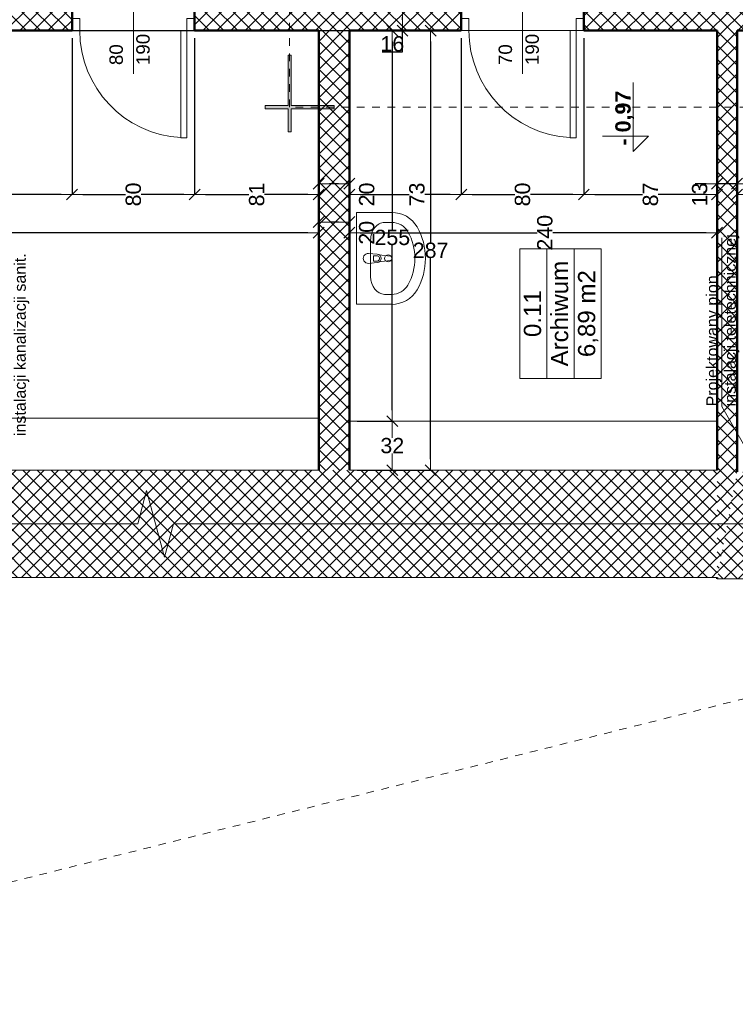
# Model space of a CAD drawing. Header units: millimetres. Extents: x 309006 to 595006, y -33000 to 67000.
# Tile 30 of 55: x 453530 to 458201, y 10075 to 16503. Entities that reach past the tile are written whole.
import ezdxf
from ezdxf.enums import TextEntityAlignment as Align

# ---------------------------------------------------------------- set-up
doc = ezdxf.new("R2010")
doc.units = ezdxf.units.MM
doc.header["$MEASUREMENT"] = 0
doc.linetypes.add('Przerywana 1_100', pattern=[100, 50, -50])
for name, color, linetype in [('Drzwi ArchiCAD', 7, 'Continuous'), ('Opisy', 7, 'Continuous'), ('Wymiary', 7, 'Continuous'), ('Wyposażenie', 7, 'Continuous'), ('Ściany', 7, 'Continuous')]:
    doc.layers.add(name, color=color, linetype=linetype)
for name, color, linetype, lineweight in [('Drzwi ArchiCAD_Nr_pióra__21', 7, 'Continuous', 50), ('Drzwi ArchiCAD_Nr_pióra__3', 7, 'Continuous', 20), ('Drzwi ArchiCAD_Nr_pióra__4', 7, 'Continuous', 20), ('Instalacje_Nr_pióra__120', 7, 'Continuous', 5), ('Metryczki pomieszczeń ArchiCADa_Nr_pióra__6', 7, 'Continuous', 13), ('Opisy_Nr_pióra__120', 7, 'Continuous', 5), ('Poziomy_Nr_pióra__6', 7, 'Continuous', 13), ('Znaczniki drzwi ArchiCADa_Nr_pióra__5', 7, 'Continuous', 5), ('Znaczniki_Nr_pióra__6', 7, 'Continuous', 13), ('Ściany_Nr_pióra__21', 7, 'Continuous', 50), ('Ściany_Nr_pióra__3', 7, 'Continuous', 20)]:
    doc.layers.add(name, color=color, linetype=linetype, lineweight=lineweight)
for name, color, linetype, lineweight, true_color in [('Drzwi ArchiCAD_Nr_pióra__82', 7, 'Continuous', 5, 0x4b4b4b), ('Opisy_Nr_pióra__82', 7, 'Continuous', 5, 0x4b4b4b), ('Wyposażenie_Nr_pióra__43', 7, 'Continuous', 5, 0x4b4b4b), ('Ściany_Nr_pióra__102', 7, 'Continuous', 5, 0x8c8c8c)]:
    doc.layers.add(name, color=color, linetype=linetype, lineweight=lineweight, true_color=true_color)
doc.styles.add('GENERATED_STYLE_1', font='arial.ttf')
doc.styles.add('GENERATED_STYLE_2', font='arial.ttf')
doc.dimstyles.new('GENERATED_STYLE__1', dxfattribs={"dimtxt": 100, "dimasz": 71.25, "dimexe": 0.18, "dimexo": 50, "dimgap": 0.09, "dimtad": 1, "dimdec": 0, "dimlfac": 0.1, "dimzin": 0, "dimdsep": 46, "dimtxsty": 'GENERATED_STYLE_1', "dimblk": 'ARROWHEAD_6', "dimblk1": 'ARROWHEAD_6', "dimblk2": 'ARROWHEAD_6', "dimcen": 0.09, "dimclrd": 7, "dimclre": 7, "dimclrt": 7, "dimazin": 0, "dimtfac": 1, "dimtdec": 4, "dimtmove": 0, "dimatfit": 3, "dimfxl": 1, "dimtolj": 1, "dimtzin": 0, "dimarcsym": 0})
doc.dimstyles.new('GENERATED_STYLE__2', dxfattribs={"dimtxt": 100, "dimasz": 71.25, "dimexe": 0.18, "dimexo": 50, "dimgap": 0.09, "dimtad": 1, "dimtih": 1, "dimtoh": 1, "dimdec": 0, "dimlfac": 0.1, "dimzin": 0, "dimdsep": 46, "dimtxsty": 'GENERATED_STYLE_1', "dimblk": 'ARROWHEAD_6', "dimblk1": 'ARROWHEAD_6', "dimblk2": 'ARROWHEAD_6', "dimcen": 0.09, "dimclrd": 7, "dimclre": 7, "dimclrt": 7, "dimazin": 0, "dimtfac": 1, "dimtdec": 4, "dimtmove": 0, "dimatfit": 3, "dimfxl": 1, "dimtolj": 1, "dimtzin": 0, "dimarcsym": 0})
pattern_1 = [(45, (0, 0), (-45.961939, 45.961939), []), (135, (0, 0), (45.961939, 45.961939), [])]
pattern_2 = [(135, (465709.09, -272436.916), (-45.961939, -45.961939), []), (225, (465709.09, -272436.916), (-45.961939, 45.961939), [])]

# ---------------------------------------------------------------- blocks, each defined once
blk = doc.blocks.new('Archiwum_0.11_47', base_point=(287021.1, 8649.1))
at = {"layer": 'Metryczki pomieszczeń ArchiCADa_Nr_pióra__6', "linetype": 'Continuous'}
for p, q in [((286598.2, 8914.3), (287444, 8914.3)), ((286598.2, 8737.5), (286598.2, 8914.3)), ((287444, 8914.3), (287444, 8737.5)), ((287444, 8737.5), (286598.2, 8737.5)), ((286598.2, 8737.5), (287444, 8737.5)), ((286598.2, 8560.7), (286598.2, 8737.5)), ((287444, 8737.5), (287444, 8560.7)), ((287444, 8560.7), (286598.2, 8560.7)), ((286598.2, 8560.7), (287444, 8560.7)), ((286598.2, 8383.9), (286598.2, 8560.7)), ((287444, 8560.7), (287444, 8383.9)), ((287444, 8383.9), (286598.2, 8383.9))]:
    blk.add_line(p, q, dxfattribs=at)
at = {"layer": 'Metryczki pomieszczeń ArchiCADa_Nr_pióra__6'}
for tag, style, p in [('ROOM_NUMBER', 'GENERATED_STYLE_2', (287021.1, 8888.6)), ('ROOM_NAME', 'GENERATED_STYLE_2', (287021.1, 8711.8)), ('ROOM_AREA', 'GENERATED_STYLE_1', (287021.1, 8535))]:
    blk.add_attdef(tag, text='', height=112.5, dxfattribs=dict(at, style=style)).set_placement(p, align=Align.TOP_CENTER)
blk = doc.blocks.new('D1 Drzwi proste 13_2')
at = {"layer": 'Drzwi ArchiCAD_Nr_pióra__21', "linetype": 'Continuous'}
for p, q in [((-540, 0), (-540, -80)), ((540, 0), (540, -80))]:
    blk.add_line(p, q, dxfattribs=at)
at = {"layer": 'Drzwi ArchiCAD_Nr_pióra__3', "linetype": 'Continuous'}
blk.add_arc((450, 0), 900, 92.54732, 180, dxfattribs=at)
at = {"layer": 'Drzwi ArchiCAD_Nr_pióra__4', "linetype": 'Continuous'}
for p, q in [((450, 900), (410, 900)), ((410, 900), (410, 0)), ((450, 0), (450, 900)), ((-450, 0), (-540, 0)), ((-540, 0), (-540, -80)), ((-450, -80), (-450, 0)), ((410, 0), (450, 0)), ((540, 0), (450, 0)), ((450, 0), (450, -80)), ((540, -80), (540, 0)), ((-540, -80), (-450, -80)), ((450, -80), (540, -80))]:
    blk.add_line(p, q, dxfattribs=at)
at = {"layer": 'Drzwi ArchiCAD_Nr_pióra__82', "linetype": 'Przerywana 1_100'}
for p, q in [((-540, 0), (540, 0)), ((-540, -300), (540, -300))]:
    blk.add_line(p, q, dxfattribs=at)
blk = doc.blocks.new('Znacznik O 13_15')
at = {"layer": 'Znaczniki drzwi ArchiCADa_Nr_pióra__5', "linetype": 'Continuous'}
blk.add_line((0, -525), (0, 100), dxfattribs=at)
for start, end in [(0, 180), (180, 0)]:
    blk.add_arc((0, -650), 125, start, end, dxfattribs=at)
at = {"layer": 'Znaczniki drzwi ArchiCADa_Nr_pióra__5', "style": 'GENERATED_STYLE_1'}
for tag, rotation, p in [('AC_MarkerText_2', 90, (-13.75, -496.4395)), ('AC_MarkerText_3', 90, (161.25, -496.4395)), ('AC_MarkerText_1', 180, (106.405, -547.6295))]:
    blk.add_attdef(tag, text='', height=87.5, rotation=rotation, dxfattribs=at).set_placement(p, align=Align.BOTTOM_LEFT)
blk = doc.blocks.new('Ściana_10', base_point=(288869, 8497.1))
at = {"layer": 'Ściany_Nr_pióra__102', "linetype": 'Continuous'}
h = blk.add_hatch(dxfattribs=at)
h.set_pattern_fill('Bloczki_betonowe', color=256, style=0, pattern_type=2)
h.set_pattern_definition(pattern_1)
h.paths.add_polyline_path([(288869, 8497.1), (288869, 7227.1), (288949, 7227.1), (289169, 7227.1), (289169, 8497.1)])
h = blk.add_hatch(dxfattribs=at)
h.set_pattern_fill('Bloczki_betonowe', color=256, style=0, pattern_type=2)
h.set_pattern_definition(pattern_1)
h.paths.add_polyline_path([(288869, 5277.1), (289169, 5287.1), (289169, 6147.1), (288949, 6147.1), (288869, 6147.1)])
at = {"layer": 'Ściany_Nr_pióra__21', "linetype": 'Continuous'}
for p, q in [((288869, 7227.1), (288949, 7227.1)), ((288949, 7227.1), (289169, 7227.1)), ((288869, 6147.1), (288949, 6147.1)), ((288949, 6147.1), (289169, 6147.1))]:
    blk.add_line(p, q, dxfattribs=at)
at = {"layer": 'Ściany_Nr_pióra__21', "linetype": 'Continuous', "flags": 128}
for points in [[(288869, 8497.1), (288869, 7627.1)], [(289169, 8497.1), (289029, 8497.1)], [(289169, 7227.1), (289169, 8497.1)], [(288869, 7497.1), (288869, 7227.1)], [(288869, 6147.1), (288869, 5277.1)], [(289169, 5317.1), (289169, 6147.1)]]:
    blk.add_lwpolyline(points, dxfattribs=at)
at = {"layer": 'Drzwi ArchiCAD', "color": 251, "linetype": 'Continuous', "lineweight": 20, "true_color": 0x6a6a6a, "zscale": 1000, "rotation": 90}
blk.add_blockref('D1 Drzwi proste 13_2', (288869, 6687.1), dxfattribs=at)
at = {"layer": 'Znaczniki drzwi ArchiCADa_Nr_pióra__5'}
ref = blk.add_blockref('Znacznik O 13_15', (289169, 6687.1), dxfattribs=dict(at, rotation=270))
ref.add_attrib('AC_MarkerText_1', 'Ds4', dxfattribs={"color": 7, "height": 87.5, "rotation": 90, "style": 'GENERATED_STYLE_1'}).set_placement((288592.8, 6609.3), align=Align.BOTTOM_LEFT)
ref.add_attrib('AC_MarkerText_2', '90', dxfattribs={"color": 7, "height": 87.5, "rotation": 360, "style": 'GENERATED_STYLE_1'}).set_placement((288644, 6729.4), align=Align.BOTTOM_LEFT)
ref.add_attrib('AC_MarkerText_3', '192', dxfattribs={"color": 7, "height": 87.5, "rotation": 360, "style": 'GENERATED_STYLE_1'}).set_placement((288644, 6554.4), align=Align.BOTTOM_LEFT)
blk = doc.blocks.new('Ściana_137', base_point=(285989, 7497.1))
at = {"layer": 'Ściany_Nr_pióra__102', "linetype": 'Continuous'}
h = blk.add_hatch(dxfattribs=at)
h.set_pattern_fill('Bloczki_betonowe', color=256, style=0, pattern_type=2)
h.set_pattern_definition(pattern_1)
h.paths.add_polyline_path([(285989, 7497.1), (288869, 7497.1), (288869, 7627.1), (285289, 7627.1)])
at = {"layer": 'Ściany_Nr_pióra__21', "linetype": 'Continuous', "flags": 128}
for points in [[(285299, 7627.1), (285289, 7627.1)], [(288869, 7627.1), (285999, 7627.1)], [(285989, 7497.1), (288869, 7497.1)]]:
    blk.add_lwpolyline(points, dxfattribs=at)
blk = doc.blocks.new('Ściana_145', base_point=(288869, 10027.1))
at = {"layer": 'Ściany_Nr_pióra__102', "linetype": 'Continuous'}
h = blk.add_hatch(dxfattribs=at)
h.set_pattern_fill('Bloczki_betonowe', color=256, style=0, pattern_type=2)
h.set_pattern_definition(pattern_1)
h.paths.add_polyline_path([(288869, 10227.1), (285999, 10227.1), (285999, 10027.1), (288869, 10027.1)])
at = {"layer": 'Ściany_Nr_pióra__21', "linetype": 'Continuous', "flags": 128}
for points in [[(288869, 10227.1), (285999, 10227.1)], [(285999, 10027.1), (288869, 10027.1)]]:
    blk.add_lwpolyline(points, dxfattribs=at)
blk = doc.blocks.new('D1 Drzwi proste 13_5')
at = {"layer": 'Drzwi ArchiCAD_Nr_pióra__21', "linetype": 'Continuous'}
for p, q in [((-400, 0), (-400, -80)), ((400, 0), (400, -80))]:
    blk.add_line(p, q, dxfattribs=at)
at = {"layer": 'Drzwi ArchiCAD_Nr_pióra__3', "linetype": 'Continuous'}
blk.add_arc((350, 0), 700, 93.27583, 180, dxfattribs=at)
at = {"layer": 'Drzwi ArchiCAD_Nr_pióra__4', "linetype": 'Continuous'}
for p, q in [((350, 700), (310, 700)), ((310, 700), (310, 0)), ((350, 0), (350, 700)), ((-350, 0), (-400, 0)), ((-400, 0), (-400, -80)), ((-350, -80), (-350, 0)), ((310, 0), (350, 0)), ((400, 0), (350, 0)), ((350, 0), (350, -80)), ((400, -80), (400, 0)), ((-400, -80), (-350, -80)), ((350, -80), (400, -80))]:
    blk.add_line(p, q, dxfattribs=at)
at = {"layer": 'Drzwi ArchiCAD_Nr_pióra__82', "linetype": 'Przerywana 1_100'}
for p, q in [((-400, 0), (400, 0)), ((-400, -160), (400, -160))]:
    blk.add_line(p, q, dxfattribs=at)
blk = doc.blocks.new('Znacznik O 13_14')
at = {"layer": 'Znaczniki drzwi ArchiCADa_Nr_pióra__5', "linetype": 'Continuous'}
blk.add_line((0, -441.25), (0, 100), dxfattribs=at)
at = {"layer": 'Znaczniki drzwi ArchiCADa_Nr_pióra__5', "style": 'GENERATED_STYLE_1'}
for tag, p in [('AC_MarkerText_2', (-13.75, -356.4395)), ('AC_MarkerText_3', (161.25, -356.4395))]:
    blk.add_attdef(tag, text='', height=87.5, rotation=90, dxfattribs=at).set_placement(p, align=Align.BOTTOM_LEFT)
blk = doc.blocks.new('Ściana_148', base_point=(288869, 15757.1))
at = {"layer": 'Ściany_Nr_pióra__102', "linetype": 'Continuous'}
h = blk.add_hatch(dxfattribs=at)
h.set_pattern_fill('Bloczki_betonowe', color=256, style=0, pattern_type=2)
h.set_pattern_definition(pattern_1)
h.paths.add_polyline_path([(288869, 15887.1), (288869, 11837.1), (288949, 11837.1), (289029, 11837.1), (289029, 15757.1)])
h = blk.add_hatch(dxfattribs=at)
h.set_pattern_fill('Bloczki_betonowe', color=256, style=0, pattern_type=2)
h.set_pattern_definition(pattern_1)
h.paths.add_polyline_path([(288869, 9297.1), (288949, 9297.1), (289029, 9297.1), (289029, 11037.1), (288949, 11037.1), (288869, 11037.1)])
at = {"layer": 'Ściany_Nr_pióra__21', "linetype": 'Continuous'}
for p, q in [((288869, 11837.1), (288949, 11837.1)), ((288949, 11837.1), (289029, 11837.1)), ((288869, 11037.1), (288949, 11037.1)), ((288949, 11037.1), (289029, 11037.1)), ((288869, 9297.1), (288949, 9297.1)), ((288949, 9297.1), (289029, 9297.1)), ((288869, 8497.1), (288949, 8497.1)), ((288949, 8497.1), (289029, 8497.1))]:
    blk.add_line(p, q, dxfattribs=at)
at = {"layer": 'Ściany_Nr_pióra__21', "linetype": 'Continuous', "flags": 128}
for points in [[(288869, 15887.1), (288869, 11837.1)], [(289029, 11837.1), (289029, 15757.1)], [(288869, 11037.1), (288869, 10227.1)], [(289029, 9297.1), (289029, 11037.1)], [(288869, 10027.1), (288869, 9297.1)]]:
    blk.add_lwpolyline(points, dxfattribs=at)
at = {"layer": 'Drzwi ArchiCAD', "color": 251, "linetype": 'Continuous', "lineweight": 20, "true_color": 0x6a6a6a, "xscale": -1, "zscale": 1000, "rotation": 90}
for p in [(288869, 11437.1), (288869, 8897.1)]:
    blk.add_blockref('D1 Drzwi proste 13_5', p, dxfattribs=at)
at = {"layer": 'Znaczniki drzwi ArchiCADa_Nr_pióra__5'}
ref = blk.add_blockref('Znacznik O 13_14', (289029, 11437.1), dxfattribs=dict(at, rotation=270))
ref.add_attrib('AC_MarkerText_2', '80', dxfattribs={"color": 7, "height": 87.5, "rotation": 360, "style": 'GENERATED_STYLE_1'}).set_placement((288644, 11479.4), align=Align.BOTTOM_LEFT)
ref.add_attrib('AC_MarkerText_3', '190', dxfattribs={"color": 7, "height": 87.5, "rotation": 360, "style": 'GENERATED_STYLE_1'}).set_placement((288644, 11304.4), align=Align.BOTTOM_LEFT)
ref = blk.add_blockref('Znacznik O 13_14', (289029, 8897.1), dxfattribs=dict(at, rotation=270))
ref.add_attrib('AC_MarkerText_2', '70', dxfattribs={"color": 7, "height": 87.5, "rotation": 360, "style": 'GENERATED_STYLE_1'}).set_placement((288644, 8939.4), align=Align.BOTTOM_LEFT)
ref.add_attrib('AC_MarkerText_3', '190', dxfattribs={"color": 7, "height": 87.5, "rotation": 360, "style": 'GENERATED_STYLE_1'}).set_placement((288644, 8764.4), align=Align.BOTTOM_LEFT)
blk = doc.blocks.new('Umywalka 01 13')
at = {"layer": 'Wyposażenie_Nr_pióra__43', "linetype": 'Continuous'}
for p, q in [((-300, 0), (-300, -229.1)), ((300, 0), (-300, 0)), ((300, 0), (300, -229.1)), ((-118.8, -92.3), (-118.8, -92.3)), ((118.8, -92.3), (-118.8, -92.3)), ((-27.4, -135.4), (-32.6, -78.2)), ((-17.7, -132.4), (-17.7, -112.1)), ((-17.7, -112.1), (17.7, -112.1)), ((17.7, -112.1), (17.7, -132.4)), ((27.4, -135.4), (32.6, -78.2)), ((-234.8, -183.3), (-234.8, -229.1)), ((-23.1, -148.3), (-14.5, -220.5)), ((14.5, -220.5), (23.1, -148.3)), ((234.8, -183.3), (234.8, -229.1))]:
    blk.add_line(p, q, dxfattribs=at)
for centre, major_axis, ratio, start_param, end_param in [((0, -78.2), (0, 34.1), 0.956522, 4.712389, 7.853982), ((-118.8, -183.3), (116, 0), 0.784675, 1.570796, 3.141593), ((118.8, -183.3), (116, 0), 0.784675, 0, 1.570796), ((0, -132.8), (0, 28.8), 0.956522, 1.661023, 4.622162), ((0, -132.4), (0, 18.5), 0.956522, 1.570796, 4.712389), ((-118.9, -229.1), (0, 189.4), 0.956522, 1.570796, 2.644618), ((-118.9, -229.1), (0, 121.2), 0.956522, 1.570796, 2.644618), ((0, -218.6), (0, 15.3), 0.956522, 1.695394, 4.587791), ((118.9, -229.1), (0, 121.2), 0.956522, 3.638567, 4.712389), ((118.9, -229.1), (0, 189.4), 0.956522, 3.638567, 4.712389), ((0, 0), (0, 381.8), 0.956522, 2.644618, 3.638567), ((0, 0), (0, 450), 0.956522, 2.644618, 3.638567)]:
    blk.add_ellipse(centre, major_axis=major_axis, ratio=ratio, start_param=start_param, end_param=end_param, dxfattribs=at)
blk.add_ellipse((0, -207.1), major_axis=(0, 23.9), ratio=0.956522, dxfattribs=at)
blk = doc.blocks.new('ARROWHEAD_6')
at = {"color": 0, "linetype": 'Continuous', "lineweight": 0}
for p, q in [((0, 0), (-1, 0)), ((-0.5, -0.5), (0.5, 0.5))]:
    blk.add_line(p, q, dxfattribs=at)
blk = doc.blocks.new('*D1383')
at = {"layer": 'Defpoints', "color": 0}
for p in [(453582, 16432.1), (456212, 16432.1), (455682, 13562.1)]:
    blk.add_point(p, dxfattribs=at)
at = {"layer": 'Wymiary', "color": 7, "linetype": 'Continuous', "lineweight": -2}
for p, q in [((453632, 16432.1), (456212.2, 16432.1)), ((456212, 16360.9), (456212, 15048.2)), ((456212, 13633.4), (456212, 14946)), ((455732, 13562.1), (456212.2, 13562.1))]:
    blk.add_line(p, q, dxfattribs=at)
at = {"layer": 'Wymiary', "color": 7, "lineweight": -2, "xscale": 71.25, "yscale": 71.25, "zscale": 71.25}
for p, rotation in [((456212, 16432.1), 90), ((456212, 13562.1), 270)]:
    blk.add_blockref('ARROWHEAD_6', p, dxfattribs=dict(at, rotation=rotation))
at = {"layer": 'Wymiary', "color": 7, "lineweight": 5, "insert": (456212, 14997.1), "char_height": 100, "attachment_point": 5, "style": 'GENERATED_STYLE_1'}
blk.add_mtext('\\A1;287', dxfattribs=at)
blk = doc.blocks.new('*D1384')
at = {"layer": 'Defpoints', "color": 0}
for p in [(453582, 16432.1), (455962, 16432.1), (455682, 13882.1)]:
    blk.add_point(p, dxfattribs=at)
at = {"layer": 'Wymiary', "color": 7, "linetype": 'Continuous', "lineweight": -2}
for p, q in [((453632, 16432.1), (455962.2, 16432.1)), ((455962, 16360.9), (455962, 15132.4)), ((455962, 13953.4), (455962, 15030.1)), ((455732, 13882.1), (455962.2, 13882.1))]:
    blk.add_line(p, q, dxfattribs=at)
at = {"layer": 'Wymiary', "color": 7, "lineweight": -2, "xscale": 71.25, "yscale": 71.25, "zscale": 71.25}
for p, rotation in [((455962, 16432.1), 90), ((455962, 13882.1), 270)]:
    blk.add_blockref('ARROWHEAD_6', p, dxfattribs=dict(at, rotation=rotation))
at = {"layer": 'Wymiary', "color": 7, "lineweight": 5, "insert": (455962, 15081.2), "char_height": 100, "attachment_point": 5, "style": 'GENERATED_STYLE_1'}
blk.add_mtext('\\A1;255', dxfattribs=at)
blk = doc.blocks.new('*D1385')
at = {"layer": 'Defpoints', "color": 0}
for p in [(453582, 16592.1), (456028.9, 16592.1), (453582, 16432.1)]:
    blk.add_point(p, dxfattribs=at)
at = {"layer": 'Wymiary', "color": 7, "linetype": 'Continuous', "lineweight": -2}
for p, q in [((453632, 16592.1), (456029.1, 16592.1)), ((456028.9, 16503.4), (456028.9, 16520.9)), ((453632, 16432.1), (456029.1, 16432.1)), ((456028.9, 16293.9), (456028.9, 16432.1)), ((455895.1, 16293.9), (456028.9, 16293.9))]:
    blk.add_line(p, q, dxfattribs=at)
at = {"layer": 'Wymiary', "color": 7, "lineweight": -2, "xscale": 71.25, "yscale": 71.25, "zscale": 71.25}
for p, rotation in [((456028.9, 16592.1), 90), ((456028.9, 16432.1), 270)]:
    blk.add_blockref('ARROWHEAD_6', p, dxfattribs=dict(at, rotation=rotation))
at = {"layer": 'Wymiary', "color": 7, "lineweight": 5, "insert": (455962, 16345.1), "char_height": 100, "attachment_point": 5, "style": 'GENERATED_STYLE_1'}
blk.add_mtext('\\A1;16', dxfattribs=at)
blk = doc.blocks.new('*D1386')
at = {"layer": 'Defpoints', "color": 0}
for p in [(455682, 15112.1), (455682, 14997.1), (458082, 14992.1)]:
    blk.add_point(p, dxfattribs=at)
at = {"layer": 'Wymiary', "color": 7, "linetype": 'Continuous', "lineweight": -2}
for p, q in [((455682, 15047.1), (455682, 15112.3)), ((455753.2, 15112.1), (456906.7, 15112.1)), ((458010.7, 15112.1), (457009, 15112.1)), ((458082, 15042.1), (458082, 15112.3))]:
    blk.add_line(p, q, dxfattribs=at)
at = {"layer": 'Wymiary', "color": 7, "lineweight": -2, "xscale": 71.25, "yscale": 71.25, "zscale": 71.25, "rotation": 180}
blk.add_blockref('ARROWHEAD_6', (455682, 15112.1), dxfattribs=at)
at = {"layer": 'Wymiary', "color": 7, "lineweight": -2, "xscale": 71.25, "yscale": 71.25, "zscale": 71.25}
blk.add_blockref('ARROWHEAD_6', (458082, 15112.1), dxfattribs=at)
at = {"layer": 'Wymiary', "color": 7, "lineweight": 5, "insert": (456957.9, 15112.1), "char_height": 100, "attachment_point": 5, "rotation": 90, "style": 'GENERATED_STYLE_1'}
blk.add_mtext('\\A1;240', dxfattribs=at)
blk = doc.blocks.new('*D1387')
at = {"layer": 'Defpoints', "color": 0}
for p in [(455482, 15182.1), (455482, 14997.1), (455682, 14997.1)]:
    blk.add_point(p, dxfattribs=at)
at = {"layer": 'Wymiary', "color": 7, "linetype": 'Continuous', "lineweight": -2}
for p, q in [((455482, 15047.1), (455482, 15182.3)), ((455610.7, 15182.1), (455553.2, 15182.1)), ((455682, 15047.1), (455682, 15182.3))]:
    blk.add_line(p, q, dxfattribs=at)
at = {"layer": 'Wymiary', "color": 7, "lineweight": -2, "xscale": 71.25, "yscale": 71.25, "zscale": 71.25, "rotation": 180}
blk.add_blockref('ARROWHEAD_6', (455482, 15182.1), dxfattribs=at)
at = {"layer": 'Wymiary', "color": 7, "lineweight": -2, "xscale": 71.25, "yscale": 71.25, "zscale": 71.25}
blk.add_blockref('ARROWHEAD_6', (455682, 15182.1), dxfattribs=at)
at = {"layer": 'Wymiary', "color": 7, "lineweight": 5, "insert": (455795.4, 15112.1), "char_height": 100, "attachment_point": 5, "rotation": 90, "style": 'GENERATED_STYLE_1'}
blk.add_mtext('\\A1;20', dxfattribs=at)
blk = doc.blocks.new('*D1388')
at = {"layer": 'Defpoints', "color": 0}
for p in [(447482, 15632.1), (447482, 15112.1), (455482, 14997.1)]:
    blk.add_point(p, dxfattribs=at)
at = {"layer": 'Wymiary', "color": 7, "linetype": 'Continuous', "lineweight": -2}
for p, q in [((447482, 15582.1), (447482, 15111.9)), ((447553.2, 15112.1), (451430.8, 15112.1)), ((455410.7, 15112.1), (451533.1, 15112.1)), ((455482, 15047.1), (455482, 15112.3))]:
    blk.add_line(p, q, dxfattribs=at)
at = {"layer": 'Wymiary', "color": 7, "lineweight": -2, "xscale": 71.25, "yscale": 71.25, "zscale": 71.25}
for p, rotation in [((447482, 15112.1), 180), ((455482, 15112.1), 360)]:
    blk.add_blockref('ARROWHEAD_6', p, dxfattribs=dict(at, rotation=rotation))
at = {"layer": 'Wymiary', "color": 7, "lineweight": 5, "insert": (451482, 15112.1), "char_height": 100, "attachment_point": 5, "rotation": 90, "style": 'GENERATED_STYLE_1'}
blk.add_mtext('\\A1;800', dxfattribs=at)
blk = doc.blocks.new('*D1393')
at = {"layer": 'Defpoints', "color": 0}
for p in [(458482, 16432.1), (458212, 15362.1), (458212, 14992.1)]:
    blk.add_point(p, dxfattribs=at)
at = {"layer": 'Wymiary', "color": 7, "linetype": 'Continuous', "lineweight": -2}
for p, q in [((458482, 16382.1), (458482, 15361.9)), ((458212, 15042.1), (458212, 15362.3)), ((458283.2, 15362.1), (458296.7, 15362.1)), ((458410.7, 15362.1), (458397.3, 15362.1))]:
    blk.add_line(p, q, dxfattribs=at)
at = {"layer": 'Wymiary', "color": 7, "lineweight": -2, "xscale": 71.25, "yscale": 71.25, "zscale": 71.25, "rotation": 180}
blk.add_blockref('ARROWHEAD_6', (458212, 15362.1), dxfattribs=at)
at = {"layer": 'Wymiary', "color": 7, "lineweight": -2, "xscale": 71.25, "yscale": 71.25, "zscale": 71.25}
blk.add_blockref('ARROWHEAD_6', (458482, 15362.1), dxfattribs=at)
at = {"layer": 'Wymiary', "color": 7, "lineweight": 5, "insert": (458347, 15362.1), "char_height": 100, "attachment_point": 5, "rotation": 90, "style": 'GENERATED_STYLE_1'}
blk.add_mtext('\\A1;27', dxfattribs=at)
blk = doc.blocks.new('*D1394')
at = {"layer": 'Defpoints', "color": 0}
for p in [(458082, 16432.1), (458082, 15432.1), (458212, 14992.1)]:
    blk.add_point(p, dxfattribs=at)
at = {"layer": 'Wymiary', "color": 7, "linetype": 'Continuous', "lineweight": -2}
for p, q in [((458082, 16382.1), (458082, 15431.9)), ((458010.7, 15432.1), (457939.5, 15432.1)), ((458212, 15432.1), (458082, 15432.1)), ((458212, 15042.1), (458212, 15432.3)), ((458283.2, 15432.1), (458354.5, 15432.1))]:
    blk.add_line(p, q, dxfattribs=at)
at = {"layer": 'Wymiary', "color": 7, "lineweight": -2, "xscale": 71.25, "yscale": 71.25, "zscale": 71.25}
blk.add_blockref('ARROWHEAD_6', (458082, 15432.1), dxfattribs=at)
at = {"layer": 'Wymiary', "color": 7, "lineweight": -2, "xscale": 71.25, "yscale": 71.25, "zscale": 71.25, "rotation": 180}
blk.add_blockref('ARROWHEAD_6', (458212, 15432.1), dxfattribs=at)
at = {"layer": 'Wymiary', "color": 7, "lineweight": 5, "insert": (457968.6, 15362.1), "char_height": 100, "attachment_point": 5, "rotation": 90, "style": 'GENERATED_STYLE_1'}
blk.add_mtext('\\A1;13', dxfattribs=at)
blk = doc.blocks.new('*D1419')
at = {"layer": 'Defpoints', "color": 0}
for p in [(457212, 16432.1), (457212, 15362.1), (458082, 14992.1)]:
    blk.add_point(p, dxfattribs=at)
at = {"layer": 'Wymiary', "color": 7, "linetype": 'Continuous', "lineweight": -2}
for p, q in [((457212, 16382.1), (457212, 15361.9)), ((457283.2, 15362.1), (457595.8, 15362.1)), ((458010.7, 15362.1), (457698.1, 15362.1)), ((458082, 15042.1), (458082, 15362.3))]:
    blk.add_line(p, q, dxfattribs=at)
at = {"layer": 'Wymiary', "color": 7, "lineweight": -2, "xscale": 71.25, "yscale": 71.25, "zscale": 71.25, "rotation": 180}
blk.add_blockref('ARROWHEAD_6', (457212, 15362.1), dxfattribs=at)
at = {"layer": 'Wymiary', "color": 7, "lineweight": -2, "xscale": 71.25, "yscale": 71.25, "zscale": 71.25}
blk.add_blockref('ARROWHEAD_6', (458082, 15362.1), dxfattribs=at)
at = {"layer": 'Wymiary', "color": 7, "lineweight": 5, "insert": (457647, 15362.1), "char_height": 100, "attachment_point": 5, "rotation": 90, "style": 'GENERATED_STYLE_1'}
blk.add_mtext('\\A1;87', dxfattribs=at)
blk = doc.blocks.new('*D1420')
at = {"layer": 'Defpoints', "color": 0}
for p in [(456412, 16432.1), (457212, 16432.1), (456412, 15362.1)]:
    blk.add_point(p, dxfattribs=at)
at = {"layer": 'Wymiary', "color": 7, "linetype": 'Continuous', "lineweight": -2}
for p, q in [((456412, 16382.1), (456412, 15361.9)), ((457212, 16382.1), (457212, 15361.9)), ((456483.2, 15362.1), (456760.8, 15362.1)), ((457140.7, 15362.1), (456863.1, 15362.1))]:
    blk.add_line(p, q, dxfattribs=at)
at = {"layer": 'Wymiary', "color": 7, "lineweight": -2, "xscale": 71.25, "yscale": 71.25, "zscale": 71.25, "rotation": 180}
blk.add_blockref('ARROWHEAD_6', (456412, 15362.1), dxfattribs=at)
at = {"layer": 'Wymiary', "color": 7, "lineweight": -2, "xscale": 71.25, "yscale": 71.25, "zscale": 71.25}
blk.add_blockref('ARROWHEAD_6', (457212, 15362.1), dxfattribs=at)
at = {"layer": 'Wymiary', "color": 7, "lineweight": 5, "insert": (456812, 15362.1), "char_height": 100, "attachment_point": 5, "rotation": 90, "style": 'GENERATED_STYLE_1'}
blk.add_mtext('\\A1;80', dxfattribs=at)
blk = doc.blocks.new('*D1421')
at = {"layer": 'Defpoints', "color": 0}
for p in [(456412, 16432.1), (455682, 15362.1), (455682, 14997.1)]:
    blk.add_point(p, dxfattribs=at)
at = {"layer": 'Wymiary', "color": 7, "linetype": 'Continuous', "lineweight": -2}
for p, q in [((456412, 16382.1), (456412, 15361.9)), ((455682, 15047.1), (455682, 15362.3)), ((455753.2, 15362.1), (456071.7, 15362.1)), ((456340.7, 15362.1), (456174, 15362.1))]:
    blk.add_line(p, q, dxfattribs=at)
at = {"layer": 'Wymiary', "color": 7, "lineweight": -2, "xscale": 71.25, "yscale": 71.25, "zscale": 71.25, "rotation": 180}
blk.add_blockref('ARROWHEAD_6', (455682, 15362.1), dxfattribs=at)
at = {"layer": 'Wymiary', "color": 7, "lineweight": -2, "xscale": 71.25, "yscale": 71.25, "zscale": 71.25}
blk.add_blockref('ARROWHEAD_6', (456412, 15362.1), dxfattribs=at)
at = {"layer": 'Wymiary', "color": 7, "lineweight": 5, "insert": (456122.9, 15362.1), "char_height": 100, "attachment_point": 5, "rotation": 90, "style": 'GENERATED_STYLE_1'}
blk.add_mtext('\\A1;73', dxfattribs=at)
blk = doc.blocks.new('*D1422')
at = {"layer": 'Defpoints', "color": 0}
for p in [(455482, 15432.1), (455482, 14997.1), (455682, 14997.1)]:
    blk.add_point(p, dxfattribs=at)
at = {"layer": 'Wymiary', "color": 7, "linetype": 'Continuous', "lineweight": -2}
for p, q in [((455482, 15047.1), (455482, 15432.3)), ((455610.7, 15432.1), (455553.2, 15432.1)), ((455682, 15047.1), (455682, 15432.3))]:
    blk.add_line(p, q, dxfattribs=at)
at = {"layer": 'Wymiary', "color": 7, "lineweight": -2, "xscale": 71.25, "yscale": 71.25, "zscale": 71.25, "rotation": 180}
blk.add_blockref('ARROWHEAD_6', (455482, 15432.1), dxfattribs=at)
at = {"layer": 'Wymiary', "color": 7, "lineweight": -2, "xscale": 71.25, "yscale": 71.25, "zscale": 71.25}
blk.add_blockref('ARROWHEAD_6', (455682, 15432.1), dxfattribs=at)
at = {"layer": 'Wymiary', "color": 7, "lineweight": 5, "insert": (455795.4, 15362.1), "char_height": 100, "attachment_point": 5, "rotation": 90, "style": 'GENERATED_STYLE_1'}
blk.add_mtext('\\A1;20', dxfattribs=at)
blk = doc.blocks.new('*D1423')
at = {"layer": 'Defpoints', "color": 0}
for p in [(454672, 16432.1), (454672, 15362.1), (455482, 14997.1)]:
    blk.add_point(p, dxfattribs=at)
at = {"layer": 'Wymiary', "color": 7, "linetype": 'Continuous', "lineweight": -2}
for p, q in [((454672, 16382.1), (454672, 15361.9)), ((454743.2, 15362.1), (455025.8, 15362.1)), ((455410.7, 15362.1), (455128.1, 15362.1)), ((455482, 15047.1), (455482, 15362.3))]:
    blk.add_line(p, q, dxfattribs=at)
at = {"layer": 'Wymiary', "color": 7, "lineweight": -2, "xscale": 71.25, "yscale": 71.25, "zscale": 71.25, "rotation": 180}
blk.add_blockref('ARROWHEAD_6', (454672, 15362.1), dxfattribs=at)
at = {"layer": 'Wymiary', "color": 7, "lineweight": -2, "xscale": 71.25, "yscale": 71.25, "zscale": 71.25}
blk.add_blockref('ARROWHEAD_6', (455482, 15362.1), dxfattribs=at)
at = {"layer": 'Wymiary', "color": 7, "lineweight": 5, "insert": (455077, 15362.1), "char_height": 100, "attachment_point": 5, "rotation": 90, "style": 'GENERATED_STYLE_1'}
blk.add_mtext('\\A1;81', dxfattribs=at)
blk = doc.blocks.new('*D1424')
at = {"layer": 'Defpoints', "color": 0}
for p in [(453872, 16432.1), (454672, 16432.1), (453872, 15362.1)]:
    blk.add_point(p, dxfattribs=at)
at = {"layer": 'Wymiary', "color": 7, "linetype": 'Continuous', "lineweight": -2}
for p, q in [((453872, 16382.1), (453872, 15361.9)), ((454672, 16382.1), (454672, 15361.9)), ((453943.2, 15362.1), (454220.8, 15362.1)), ((454600.7, 15362.1), (454323.1, 15362.1))]:
    blk.add_line(p, q, dxfattribs=at)
at = {"layer": 'Wymiary', "color": 7, "lineweight": -2, "xscale": 71.25, "yscale": 71.25, "zscale": 71.25, "rotation": 180}
blk.add_blockref('ARROWHEAD_6', (453872, 15362.1), dxfattribs=at)
at = {"layer": 'Wymiary', "color": 7, "lineweight": -2, "xscale": 71.25, "yscale": 71.25, "zscale": 71.25}
blk.add_blockref('ARROWHEAD_6', (454672, 15362.1), dxfattribs=at)
at = {"layer": 'Wymiary', "color": 7, "lineweight": 5, "insert": (454272, 15362.1), "char_height": 100, "attachment_point": 5, "rotation": 90, "style": 'GENERATED_STYLE_1'}
blk.add_mtext('\\A1;80', dxfattribs=at)
blk = doc.blocks.new('*D1425')
at = {"layer": 'Defpoints', "color": 0}
for p in [(449822, 16432.1), (453872, 16432.1), (449822, 15362.1)]:
    blk.add_point(p, dxfattribs=at)
at = {"layer": 'Wymiary', "color": 7, "linetype": 'Continuous', "lineweight": -2}
for p, q in [((449822, 16382.1), (449822, 15361.9)), ((453872, 16382.1), (453872, 15361.9)), ((449893.2, 15362.1), (451795.8, 15362.1)), ((453800.7, 15362.1), (451898.1, 15362.1))]:
    blk.add_line(p, q, dxfattribs=at)
at = {"layer": 'Wymiary', "color": 7, "lineweight": -2, "xscale": 71.25, "yscale": 71.25, "zscale": 71.25, "rotation": 180}
blk.add_blockref('ARROWHEAD_6', (449822, 15362.1), dxfattribs=at)
at = {"layer": 'Wymiary', "color": 7, "lineweight": -2, "xscale": 71.25, "yscale": 71.25, "zscale": 71.25}
blk.add_blockref('ARROWHEAD_6', (453872, 15362.1), dxfattribs=at)
at = {"layer": 'Wymiary', "color": 7, "lineweight": 5, "insert": (451847, 15362.1), "char_height": 100, "attachment_point": 5, "rotation": 90, "style": 'GENERATED_STYLE_1'}
blk.add_mtext('\\A1;405', dxfattribs=at)

msp = doc.modelspace()

# ---------------------------------------------------------------- hatches: boundary and pattern name
at = {"layer": 'Znaczniki_Nr_pióra__6', "linetype": 'Continuous', "lineweight": 5}
msp.add_hatch(color=256, dxfattribs=at).paths.add_polyline_path([(455582, 15942.1), (455302, 15942.1), (455302, 16272.1), (455282, 16272.1), (455282, 15942.1), (455132, 15942.1), (455132, 15922.1), (455282, 15922.1), (455282, 15772.1), (455302, 15772.1), (455302, 15922.1), (455582, 15922.1)])
at = {"layer": 'Ściany_Nr_pióra__102', "linetype": 'Continuous', "lineweight": 5}
h = msp.add_hatch(dxfattribs=at)
h.set_pattern_fill('Bloczki_betonowe', color=256, angle=90, style=0, pattern_type=2)
h.set_pattern_definition(pattern_2)
h.paths.add_polyline_path([(458082, 13562.1), (446912, 13562.1), (447612, 12862.1), (458082, 12862.1)])
h = msp.add_hatch(dxfattribs=at)
h.set_pattern_fill('Bloczki_betonowe', color=256, angle=90, style=0, pattern_type=2)
h.set_pattern_definition(pattern_2)
h.paths.add_polyline_path([(459682, 13552.1), (458212, 13552.1), (458082, 12852.1), (460212, 12852.1)])

# ---------------------------------------------------------------- linework, layer by layer
at = {"layer": 'Instalacje_Nr_pióra__120', "linetype": 'Continuous', "lineweight": 5, "flags": 128}
msp.add_lwpolyline([(458337.7, 13588.4), (458112.7, 13978.1), (458112.7, 15078)], dxfattribs=at)
at = {"layer": 'Opisy', "color": 9, "linetype": 'Continuous', "lineweight": 5, "flags": 128}
for points in [[(455482, 16432.1), (449822, 16432.1), (449822, 17702.1), (447482, 17702.1), (447482, 13562.1), (455482, 13562.1)], [(458082, 16432.1), (455682, 16432.1), (455682, 13562.1), (458082, 13562.1)]]:
    msp.add_lwpolyline(points, close=True, dxfattribs=at)
at = {"layer": 'Opisy_Nr_pióra__120', "linetype": 'Continuous', "lineweight": 5}
for p, q in [((454358.8, 13429.4), (454300.5, 13212.1)), ((454358.8, 13429.4), (454475.2, 12994.8)), ((454300.5, 13212.1), (447012, 13212.1)), ((454533.5, 13212.1), (454475.2, 12994.8)), ((461822, 13212.1), (454533.5, 13212.1))]:
    msp.add_line(p, q, dxfattribs=at)
at = {"layer": 'Opisy_Nr_pióra__82', "linetype": 'Przerywana 1_100', "lineweight": 5}
msp.add_line((462827, 13212.1), (442712, 8182.1), dxfattribs=at)
at = {"layer": 'Poziomy_Nr_pióra__6', "linetype": 'Continuous', "lineweight": 5}
for p, q in [((457533.3, 15742.3), (457533.3, 16092.3)), ((457633.3, 15742.3), (457333.3, 15742.3)), ((457633.3, 15742.3), (457533.3, 15642.3)), ((457533.3, 15642.3), (457533.3, 15742.3))]:
    msp.add_line(p, q, dxfattribs=at)
at = {"layer": 'Wymiary', "color": 7, "linetype": 'Continuous', "lineweight": 5}
for p, q in [((455732, 13882.1), (455962.2, 13882.1)), ((455962, 13810.9), (455962, 13773.2)), ((455962, 13633.4), (455962, 13671)), ((455732, 13562.1), (455962.2, 13562.1))]:
    msp.add_line(p, q, dxfattribs=at)
at = {"layer": 'Znaczniki_Nr_pióra__6', "linetype": 'Przerywana 1_100', "lineweight": 5}
for p, q in [((455292, 15932.1), (455292, 18582.1)), ((458680.4, 15932.1), (455292, 15932.1))]:
    msp.add_line(p, q, dxfattribs=at)
at = {"layer": 'Znaczniki_Nr_pióra__6', "linetype": 'Continuous', "lineweight": 5, "flags": 128}
msp.add_lwpolyline([(455582, 15942.1), (455302, 15942.1), (455302, 16272.1), (455282, 16272.1), (455282, 15942.1), (455132, 15942.1), (455132, 15922.1), (455282, 15922.1), (455282, 15772.1), (455302, 15772.1), (455302, 15922.1), (455582, 15922.1)], close=True, dxfattribs=at)
at = {"layer": 'Ściany_Nr_pióra__21', "linetype": 'Continuous', "lineweight": 5, "flags": 128}
for points in [[(455482, 13562.1), (447482, 13562.1)], [(458082, 13562.1), (455682, 13562.1)], [(447612, 12862.1), (458082, 12862.1)], [(458082, 12852.1), (460212, 12852.1)]]:
    msp.add_lwpolyline(points, dxfattribs=at)
at = {"layer": 'Ściany_Nr_pióra__3', "linetype": 'Continuous', "lineweight": 5}
for p, q in [((455482, 13902.1), (447482, 13902.1)), ((458082, 13882.1), (455682, 13882.1))]:
    msp.add_line(p, q, dxfattribs=at)

# ---------------------------------------------------------------- block references
at = {"layer": 'Opisy', "linetype": 'Continuous', "lineweight": 5}
ref = msp.add_blockref('Archiwum_0.11_47', (457060, 14584.2), dxfattribs=dict(at, rotation=90))
ref.add_attrib('ROOM_NAME', 'Archiwum', dxfattribs={"layer": 'Metryczki pomieszczeń ArchiCADa_Nr_pióra__6', "color": 7, "height": 112.5, "rotation": 90, "style": 'GENERATED_STYLE_2'}).set_placement((456997.3, 14584.2), align=Align.TOP_CENTER)
ref.add_attrib('ROOM_NUMBER', '0.11', dxfattribs={"layer": 'Metryczki pomieszczeń ArchiCADa_Nr_pióra__6', "color": 7, "height": 112.5, "rotation": 90, "style": 'GENERATED_STYLE_2'}).set_placement((456820.5, 14584.2), align=Align.TOP_CENTER)
ref.add_attrib('ROOM_AREA', '6,89 m2', dxfattribs={"layer": 'Metryczki pomieszczeń ArchiCADa_Nr_pióra__6', "color": 7, "height": 112.5, "rotation": 90, "style": 'GENERATED_STYLE_1'}).set_placement((457174.1, 14584.2), align=Align.TOP_CENTER)
at = {"layer": 'Wymiary', "color": 7, "lineweight": 5, "xscale": 71.25, "yscale": 71.25, "zscale": 71.25}
for p, rotation in [((455962, 13882.1), 90), ((455962, 13562.1), 270)]:
    msp.add_blockref('ARROWHEAD_6', p, dxfattribs=dict(at, rotation=rotation))
at = {"layer": 'Wyposażenie', "color": 9, "linetype": 'Continuous', "lineweight": 5, "xscale": -1, "zscale": 1000, "rotation": 89.99999999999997}
msp.add_blockref('Umywalka 01 13', (455728.3, 14944.9), dxfattribs=at)
at = {"layer": 'Ściany', "lineweight": 5, "rotation": 90}
for name, p in [('Ściana_10', (457212, 16432.1)), ('Ściana_148', (449952, 16432.1)), ('Ściana_145', (455682, 16432.1)), ('Ściana_137', (458212, 13552.1))]:
    msp.add_blockref(name, p, dxfattribs=at)

# ---------------------------------------------------------------- texts
at = {"layer": 'Instalacje_Nr_pióra__120', "linetype": 'Continuous', "lineweight": 5, "char_height": 75, "attachment_point": 4, "rotation": 90, "line_spacing_factor": 0.940037, "style": 'GENERATED_STYLE_1'}
for s, insert in [('\\A1;{\\fArial|b0|i0|c238|p38;Projektowany pion\\P\\fArial|b0|i0|c238|p38;instalacji teletechnicznej}', (458119.2, 13978.1)), ('\\A1;{\\fArial|b0|i0|c238|p38;Istniejący pion\\P\\fArial|b0|i0|c238|p38;instalacji kanalizacji sanit.}', (453484.8, 13784.5))]:
    msp.add_mtext(s, dxfattribs=dict(at, insert=insert))
at = {"layer": 'Poziomy_Nr_pióra__6', "linetype": 'Continuous', "lineweight": 5, "insert": (457540.2, 15682.3), "char_height": 100, "attachment_point": 7, "rotation": 90, "style": 'GENERATED_STYLE_2'}
msp.add_mtext('\\A1;{\\fArial|b1|i0|c238|p38;- 0,97}', dxfattribs=at)
at = {"layer": 'Wymiary', "color": 7, "lineweight": 5, "insert": (455962, 13722.1), "char_height": 100, "attachment_point": 5, "style": 'GENERATED_STYLE_1'}
msp.add_mtext('\\A1;32', dxfattribs=at)

# ---------------------------------------------------------------- dimensions: what is measured, and where the dimension line sits
at = {"layer": 'Wymiary', "linetype": 'Continuous', "lineweight": 5}
for base, p1, p2, picture, middle in [((456028.9, 16592.1), (453582, 16432.1), (453582, 16592.1), '*D1385', (455962, 16293.9)), ((456212, 16432.1), (455682, 13562.1), (453582, 16432.1), '*D1383', (456212, 14997.1)), ((455962, 16432.1), (455682, 13882.1), (453582, 16432.1), '*D1384', (455962, 15081.2))]:
    dim = msp.add_linear_dim(base=base, p1=p1, p2=p2, angle=90, dimstyle='GENERATED_STYLE__2', dxfattribs=at)
    dim.commit()
    dim.dimension.update_dxf_attribs({"geometry": picture, "text_midpoint": middle, "dimtype": 160})
for base, p1, p2, picture, middle in [((449822, 15362.1), (453872, 16432.1), (449822, 16432.1), '*D1425', (451847, 15362.1)), ((453872, 15362.1), (454672, 16432.1), (453872, 16432.1), '*D1424', (454272, 15362.1)), ((454672, 15362.1), (455482, 14997.1), (454672, 16432.1), '*D1423', (455077, 15362.1)), ((455682, 15362.1), (456412, 16432.1), (455682, 14997.1), '*D1421', (456122.9, 15362.1)), ((456412, 15362.1), (457212, 16432.1), (456412, 16432.1), '*D1420', (456812, 15362.1)), ((457212, 15362.1), (458082, 14992.1), (457212, 16432.1), '*D1419', (457647, 15362.1)), ((458082, 15432.1), (458212, 14992.1), (458082, 16432.1), '*D1394', (457968.6, 15362.1)), ((458212, 15362.1), (458482, 16432.1), (458212, 14992.1), '*D1393', (458347, 15362.1)), ((447482, 15112.1), (455482, 14997.1), (447482, 15632.1), '*D1388', (451482, 15112.1)), ((455482, 15432.1), (455682, 14997.1), (455482, 14997.1), '*D1422', (455795.4, 15362.1)), ((455482, 15182.1), (455682, 14997.1), (455482, 14997.1), '*D1387', (455795.4, 15112.1)), ((455682, 15112.1), (458082, 14992.1), (455682, 14997.1), '*D1386', (456957.9, 15112.1))]:
    dim = msp.add_linear_dim(base=base, p1=p1, p2=p2, angle=180, dimstyle='GENERATED_STYLE__1', dxfattribs=at)
    dim.commit()
    dim.dimension.update_dxf_attribs({"geometry": picture, "text_midpoint": middle, "dimtype": 160, "text_rotation": 90})

doc.saveas('drawing.dxf')
